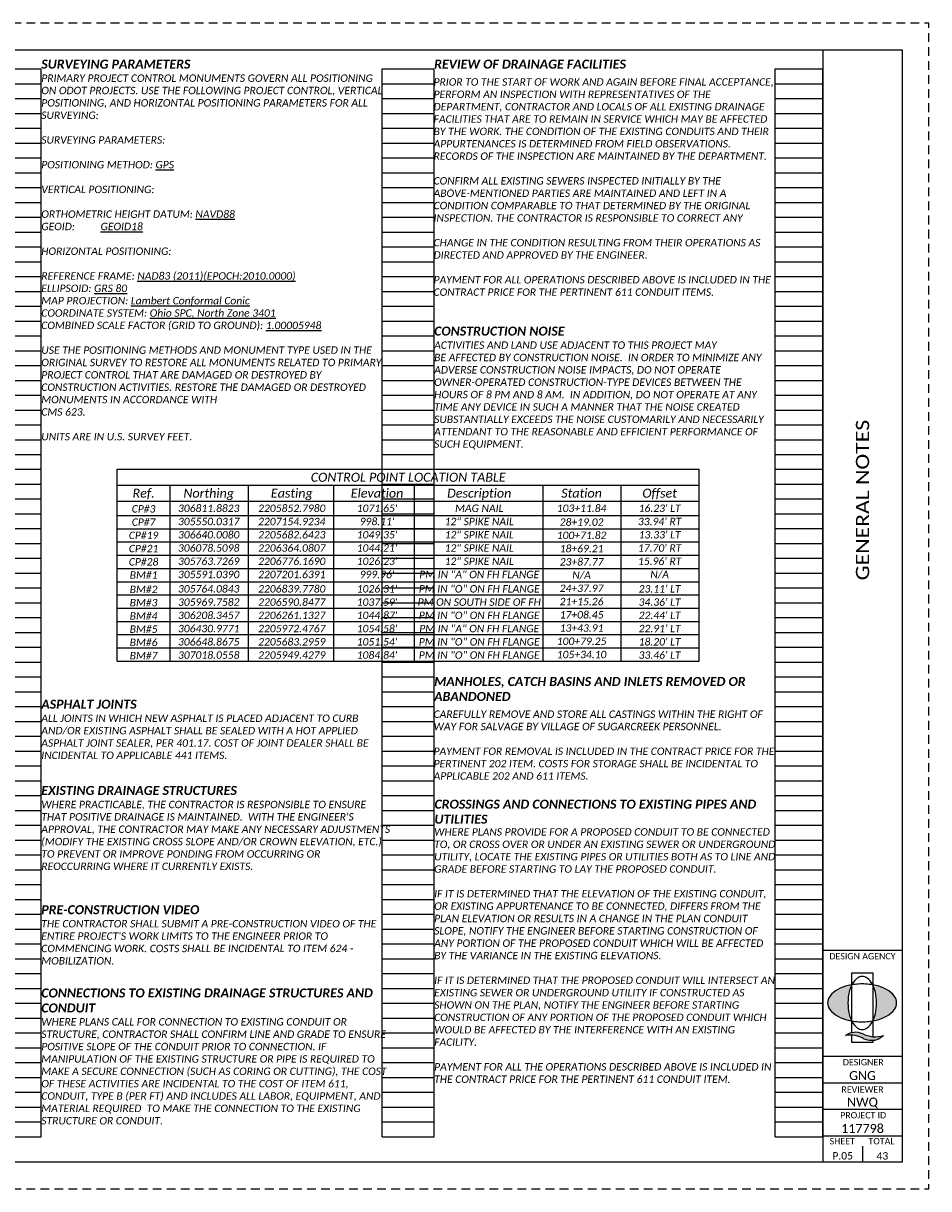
# Paper-space layout 'Layout1' of a CAD drawing. Header units: feet. Extents: x 0 to 34, y 0 to 22.
# Tile 2 of 2: x 16.9 to 34, y 0 to 22. Entities that reach past the tile are written whole.
import ezdxf
from ezdxf.enums import TextEntityAlignment as Align

# ---------------------------------------------------------------- set-up
doc = ezdxf.new("R2010")
doc.units = ezdxf.units.FT
doc.header["$MEASUREMENT"] = 0
doc.linetypes.add('OhDOT_USTN3', pattern=[0.22, 0.165, -0.055])
for name, color, linetype in [('SH_Border', 7, 'Continuous'), ('SH_Cut_Line', 7, 'OhDOT_USTN3'), ('SH_Data', 7, 'Continuous'), ('SH_Hatch', 14, 'Continuous'), ('SH_Text', 7, 'Continuous'), ('SH_TextM', 7, 'Continuous')]:
    doc.layers.add(name, color=color, linetype=linetype)
doc.styles.add('Font 70-Main Title', font='calibri.ttf', dxfattribs={"width": 1.15, "height": 0.25})
doc.styles.add('Slanted Normal (0.14) Font 31', font='calibrii.ttf', dxfattribs={"height": 0.14})
doc.styles.add('Slanted Sub-Title (0.17) Font 31', font='calibrii.ttf', dxfattribs={"height": 0.17})
doc.styles.add('Straight Minimum (0.12) Font 30', font='calibri.ttf', dxfattribs={"height": 0.12})
doc.styles.add('Straight-Normal', font='calibri.ttf', dxfattribs={"height": 0.14})
doc.styles.add('Straight-Sub Title', font='calibri.ttf', dxfattribs={"height": 0.17})

# ---------------------------------------------------------------- blocks, each defined once
blk = doc.blocks.new('4COL')
at = {"layer": 'Defpoints', "color": 3, "linetype": 'Continuous'}
for p, q in [((2, 0.98), (2, 21.14)), ((2, 21.14), (2.9, 21.14)), ((2.9, 0.98), (2.9, 21.14)), ((9.34, 0.98), (9.34, 21.14)), ((9.34, 21.14), (10.32, 21.14)), ((10.32, 0.98), (10.32, 21.14)), ((16.76, 0.98), (16.76, 21.14)), ((16.76, 21.14), (17.74, 21.14)), ((17.74, 0.98), (17.74, 21.14)), ((24.18, 0.98), (24.18, 21.14)), ((24.18, 21.14), (25.16, 21.14)), ((25.16, 0.98), (25.16, 21.14)), ((31.6, 0.98), (31.6, 21.14)), ((31.6, 21.14), (32.5, 21.14)), ((32.5, 0.98), (32.5, 21.14)), ((2, 20.86), (2.9, 20.86)), ((9.34, 20.86), (10.32, 20.86)), ((16.76, 20.86), (17.74, 20.86)), ((24.18, 20.86), (25.16, 20.86)), ((31.6, 20.86), (32.5, 20.86)), ((2, 20.58), (2.9, 20.58)), ((9.34, 20.58), (10.32, 20.58)), ((16.76, 20.58), (17.74, 20.58)), ((24.18, 20.58), (25.16, 20.58)), ((31.6, 20.58), (32.5, 20.58)), ((2, 20.3), (2.9, 20.3)), ((9.34, 20.3), (10.32, 20.3)), ((16.76, 20.3), (17.74, 20.3)), ((24.18, 20.3), (25.16, 20.3)), ((31.6, 20.3), (32.5, 20.3)), ((2, 20.02), (2.9, 20.02)), ((9.34, 20.02), (10.32, 20.02)), ((16.76, 20.02), (17.74, 20.02)), ((24.18, 20.02), (25.16, 20.02)), ((31.6, 20.02), (32.5, 20.02)), ((2, 19.74), (2.9, 19.74)), ((9.34, 19.74), (10.32, 19.74)), ((16.76, 19.74), (17.74, 19.74)), ((24.18, 19.74), (25.16, 19.74)), ((31.6, 19.74), (32.5, 19.74)), ((2, 19.46), (2.9, 19.46)), ((9.34, 19.46), (10.32, 19.46)), ((16.76, 19.46), (17.74, 19.46)), ((24.18, 19.46), (25.16, 19.46)), ((31.6, 19.46), (32.5, 19.46)), ((2, 19.18), (2.9, 19.18)), ((9.34, 19.18), (10.32, 19.18)), ((16.76, 19.18), (17.74, 19.18)), ((24.18, 19.18), (25.16, 19.18)), ((31.6, 19.18), (32.5, 19.18)), ((2, 18.9), (2.9, 18.9)), ((9.34, 18.9), (10.32, 18.9)), ((16.76, 18.9), (17.74, 18.9)), ((24.18, 18.9), (25.16, 18.9)), ((31.6, 18.9), (32.5, 18.9)), ((2, 18.62), (2.9, 18.62)), ((9.34, 18.62), (10.32, 18.62)), ((16.76, 18.62), (17.74, 18.62)), ((24.18, 18.62), (25.16, 18.62)), ((31.6, 18.62), (32.5, 18.62)), ((2, 18.34), (2.9, 18.34)), ((9.34, 18.34), (10.32, 18.34)), ((16.76, 18.34), (17.74, 18.34)), ((24.18, 18.34), (25.16, 18.34)), ((31.6, 18.34), (32.5, 18.34)), ((2, 18.06), (2.9, 18.06)), ((9.34, 18.06), (10.32, 18.06)), ((16.76, 18.06), (17.74, 18.06)), ((24.18, 18.06), (25.16, 18.06)), ((31.6, 18.06), (32.5, 18.06)), ((2, 17.78), (2.9, 17.78)), ((9.34, 17.78), (10.32, 17.78)), ((16.76, 17.78), (17.74, 17.78)), ((24.18, 17.78), (25.16, 17.78)), ((31.6, 17.78), (32.5, 17.78)), ((2, 17.5), (2.9, 17.5)), ((9.34, 17.5), (10.32, 17.5)), ((16.76, 17.5), (17.74, 17.5)), ((24.18, 17.5), (25.16, 17.5)), ((31.6, 17.5), (32.5, 17.5)), ((2, 17.22), (2.9, 17.22)), ((9.34, 17.22), (10.32, 17.22)), ((16.76, 17.22), (17.74, 17.22)), ((24.18, 17.22), (25.16, 17.22)), ((31.6, 17.22), (32.5, 17.22)), ((2, 16.94), (2.9, 16.94)), ((9.34, 16.94), (10.32, 16.94)), ((16.76, 16.94), (17.74, 16.94)), ((24.18, 16.94), (25.16, 16.94)), ((31.6, 16.94), (32.5, 16.94)), ((2, 16.66), (2.9, 16.66)), ((9.34, 16.66), (10.32, 16.66)), ((16.76, 16.66), (17.74, 16.66)), ((24.18, 16.66), (25.16, 16.66)), ((31.6, 16.66), (32.5, 16.66)), ((2, 16.38), (2.9, 16.38)), ((9.34, 16.38), (10.32, 16.38)), ((16.76, 16.38), (17.74, 16.38)), ((24.18, 16.38), (25.16, 16.38)), ((31.6, 16.38), (32.5, 16.38)), ((2, 16.1), (2.9, 16.1)), ((9.34, 16.1), (10.32, 16.1)), ((16.76, 16.1), (17.74, 16.1)), ((24.18, 16.1), (25.16, 16.1)), ((31.6, 16.1), (32.5, 16.1)), ((2, 15.82), (2.9, 15.82)), ((9.34, 15.82), (10.32, 15.82)), ((16.76, 15.82), (17.74, 15.82)), ((24.18, 15.82), (25.16, 15.82)), ((31.6, 15.82), (32.5, 15.82)), ((2, 15.54), (2.9, 15.54)), ((9.34, 15.54), (10.32, 15.54)), ((16.76, 15.54), (17.74, 15.54)), ((24.18, 15.54), (25.16, 15.54)), ((31.6, 15.54), (32.5, 15.54)), ((2, 15.26), (2.9, 15.26)), ((9.34, 15.26), (10.32, 15.26)), ((16.76, 15.26), (17.74, 15.26)), ((24.18, 15.26), (25.16, 15.26)), ((31.6, 15.26), (32.5, 15.26)), ((2, 14.98), (2.9, 14.98)), ((9.34, 14.98), (10.32, 14.98)), ((16.76, 14.98), (17.74, 14.98)), ((24.18, 14.98), (25.16, 14.98)), ((31.6, 14.98), (32.5, 14.98)), ((2, 14.7), (2.9, 14.7)), ((9.34, 14.7), (10.32, 14.7)), ((16.76, 14.7), (17.74, 14.7)), ((24.18, 14.7), (25.16, 14.7)), ((31.6, 14.7), (32.5, 14.7)), ((2, 14.42), (2.9, 14.42)), ((9.34, 14.42), (10.32, 14.42)), ((16.76, 14.42), (17.74, 14.42)), ((24.18, 14.42), (25.16, 14.42)), ((31.6, 14.42), (32.5, 14.42)), ((2, 14.14), (2.9, 14.14)), ((9.34, 14.14), (10.32, 14.14)), ((16.76, 14.14), (17.74, 14.14)), ((24.18, 14.14), (25.16, 14.14)), ((31.6, 14.14), (32.5, 14.14)), ((2, 13.86), (2.9, 13.86)), ((9.34, 13.86), (10.32, 13.86)), ((16.76, 13.86), (17.74, 13.86)), ((24.18, 13.86), (25.16, 13.86)), ((31.6, 13.86), (32.5, 13.86)), ((2, 13.58), (2.9, 13.58)), ((9.34, 13.58), (10.32, 13.58)), ((16.76, 13.58), (17.74, 13.58)), ((24.18, 13.58), (25.16, 13.58)), ((31.6, 13.58), (32.5, 13.58)), ((2, 13.3), (2.9, 13.3)), ((9.34, 13.3), (10.32, 13.3)), ((16.76, 13.3), (17.74, 13.3)), ((24.18, 13.3), (25.16, 13.3)), ((31.6, 13.3), (32.5, 13.3)), ((2, 13.02), (2.9, 13.02)), ((9.34, 13.02), (10.32, 13.02)), ((16.76, 13.02), (17.74, 13.02)), ((24.18, 13.02), (25.16, 13.02)), ((31.6, 13.02), (32.5, 13.02)), ((2, 12.74), (2.9, 12.74)), ((9.34, 12.74), (10.32, 12.74)), ((16.76, 12.74), (17.74, 12.74)), ((24.18, 12.74), (25.16, 12.74)), ((31.6, 12.74), (32.5, 12.74)), ((2, 12.46), (2.9, 12.46)), ((9.34, 12.46), (10.32, 12.46)), ((16.76, 12.46), (17.74, 12.46)), ((24.18, 12.46), (25.16, 12.46)), ((31.6, 12.46), (32.5, 12.46)), ((2, 12.18), (2.9, 12.18)), ((9.34, 12.18), (10.32, 12.18)), ((16.76, 12.18), (17.74, 12.18)), ((24.18, 12.18), (25.16, 12.18)), ((31.6, 12.18), (32.5, 12.18)), ((2, 11.9), (2.9, 11.9)), ((9.34, 11.9), (10.32, 11.9)), ((16.76, 11.9), (17.74, 11.9)), ((24.18, 11.9), (25.16, 11.9)), ((31.6, 11.9), (32.5, 11.9)), ((2, 11.62), (2.9, 11.62)), ((9.34, 11.62), (10.32, 11.62)), ((16.76, 11.62), (17.74, 11.62)), ((24.18, 11.62), (25.16, 11.62)), ((31.6, 11.62), (32.5, 11.62)), ((2, 11.34), (2.9, 11.34)), ((9.34, 11.34), (10.32, 11.34)), ((16.76, 11.34), (17.74, 11.34)), ((24.18, 11.34), (25.16, 11.34)), ((31.6, 11.34), (32.5, 11.34)), ((2, 11.06), (2.9, 11.06)), ((9.34, 11.06), (10.32, 11.06)), ((16.76, 11.06), (17.74, 11.06)), ((24.18, 11.06), (25.16, 11.06)), ((31.6, 11.06), (32.5, 11.06)), ((2, 10.78), (2.9, 10.78)), ((9.34, 10.78), (10.32, 10.78)), ((16.76, 10.78), (17.74, 10.78)), ((24.18, 10.78), (25.16, 10.78)), ((31.6, 10.78), (32.5, 10.78)), ((2, 10.5), (2.9, 10.5)), ((9.34, 10.5), (10.32, 10.5)), ((16.76, 10.5), (17.74, 10.5)), ((24.18, 10.5), (25.16, 10.5)), ((31.6, 10.5), (32.5, 10.5)), ((2, 10.22), (2.9, 10.22)), ((9.34, 10.22), (10.32, 10.22)), ((16.76, 10.22), (17.74, 10.22)), ((24.18, 10.22), (25.16, 10.22)), ((31.6, 10.22), (32.5, 10.22)), ((2, 9.94), (2.9, 9.94)), ((9.34, 9.94), (10.32, 9.94)), ((16.76, 9.94), (17.74, 9.94)), ((24.18, 9.94), (25.16, 9.94)), ((31.6, 9.94), (32.5, 9.94)), ((2, 9.66), (2.9, 9.66)), ((9.34, 9.66), (10.32, 9.66)), ((16.76, 9.66), (17.74, 9.66)), ((24.18, 9.66), (25.16, 9.66)), ((31.6, 9.66), (32.5, 9.66)), ((2, 9.38), (2.9, 9.38)), ((9.34, 9.38), (10.32, 9.38)), ((16.76, 9.38), (17.74, 9.38)), ((24.18, 9.38), (25.16, 9.38)), ((31.6, 9.38), (32.5, 9.38)), ((2, 9.1), (2.9, 9.1)), ((9.34, 9.1), (10.32, 9.1)), ((16.76, 9.1), (17.74, 9.1)), ((24.18, 9.1), (25.16, 9.1)), ((31.6, 9.1), (32.5, 9.1)), ((2, 8.82), (2.9, 8.82)), ((9.34, 8.82), (10.32, 8.82)), ((16.76, 8.82), (17.74, 8.82)), ((24.18, 8.82), (25.16, 8.82)), ((31.6, 8.82), (32.5, 8.82)), ((2, 8.54), (2.9, 8.54)), ((9.34, 8.54), (10.32, 8.54)), ((16.76, 8.54), (17.74, 8.54)), ((24.18, 8.54), (25.16, 8.54)), ((31.6, 8.54), (32.5, 8.54)), ((2, 8.26), (2.9, 8.26)), ((9.34, 8.26), (10.32, 8.26)), ((16.76, 8.26), (17.74, 8.26)), ((24.18, 8.26), (25.16, 8.26)), ((31.6, 8.26), (32.5, 8.26)), ((2, 7.98), (2.9, 7.98)), ((9.34, 7.98), (10.32, 7.98)), ((16.76, 7.98), (17.74, 7.98)), ((24.18, 7.98), (25.16, 7.98)), ((31.6, 7.98), (32.5, 7.98)), ((2, 7.7), (2.9, 7.7)), ((9.34, 7.7), (10.32, 7.7)), ((16.76, 7.7), (17.74, 7.7)), ((24.18, 7.7), (25.16, 7.7)), ((31.6, 7.7), (32.5, 7.7)), ((2, 7.42), (2.9, 7.42)), ((9.34, 7.42), (10.32, 7.42)), ((16.76, 7.42), (17.74, 7.42)), ((24.18, 7.42), (25.16, 7.42)), ((31.6, 7.42), (32.5, 7.42)), ((2, 7.14), (2.9, 7.14)), ((9.34, 7.14), (10.32, 7.14)), ((16.76, 7.14), (17.74, 7.14)), ((24.18, 7.14), (25.16, 7.14)), ((31.6, 7.14), (32.5, 7.14)), ((2, 6.86), (2.9, 6.86)), ((9.34, 6.86), (10.32, 6.86)), ((16.76, 6.86), (17.74, 6.86)), ((24.18, 6.86), (25.16, 6.86)), ((31.6, 6.86), (32.5, 6.86)), ((2, 6.58), (2.9, 6.58)), ((9.34, 6.58), (10.32, 6.58)), ((16.76, 6.58), (17.74, 6.58)), ((24.18, 6.58), (25.16, 6.58)), ((31.6, 6.58), (32.5, 6.58)), ((2, 6.3), (2.9, 6.3)), ((9.34, 6.3), (10.32, 6.3)), ((16.76, 6.3), (17.74, 6.3)), ((24.18, 6.3), (25.16, 6.3)), ((31.6, 6.3), (32.5, 6.3)), ((2, 6.02), (2.9, 6.02)), ((9.34, 6.02), (10.32, 6.02)), ((16.76, 6.02), (17.74, 6.02)), ((24.18, 6.02), (25.16, 6.02)), ((31.6, 6.02), (32.5, 6.02)), ((2, 5.74), (2.9, 5.74)), ((9.34, 5.74), (10.32, 5.74)), ((16.76, 5.74), (17.74, 5.74)), ((24.18, 5.74), (25.16, 5.74)), ((31.6, 5.74), (32.5, 5.74)), ((2, 5.46), (2.9, 5.46)), ((9.34, 5.46), (10.32, 5.46)), ((16.76, 5.46), (17.74, 5.46)), ((24.18, 5.46), (25.16, 5.46)), ((31.6, 5.46), (32.5, 5.46)), ((2, 5.18), (2.9, 5.18)), ((9.34, 5.18), (10.32, 5.18)), ((16.76, 5.18), (17.74, 5.18)), ((24.18, 5.18), (25.16, 5.18)), ((31.6, 5.18), (32.5, 5.18)), ((2, 4.9), (2.9, 4.9)), ((9.34, 4.9), (10.32, 4.9)), ((16.76, 4.9), (17.74, 4.9)), ((24.18, 4.9), (25.16, 4.9)), ((31.6, 4.9), (32.5, 4.9)), ((2, 4.62), (2.9, 4.62)), ((9.34, 4.62), (10.32, 4.62)), ((16.76, 4.62), (17.74, 4.62)), ((24.18, 4.62), (25.16, 4.62)), ((31.6, 4.62), (32.5, 4.62)), ((2, 4.34), (2.9, 4.34)), ((9.34, 4.34), (10.32, 4.34)), ((16.76, 4.34), (17.74, 4.34)), ((24.18, 4.34), (25.16, 4.34)), ((31.6, 4.34), (32.5, 4.34)), ((2, 4.06), (2.9, 4.06)), ((9.34, 4.06), (10.32, 4.06)), ((16.76, 4.06), (17.74, 4.06)), ((24.18, 4.06), (25.16, 4.06)), ((31.6, 4.06), (32.5, 4.06)), ((2, 3.78), (2.9, 3.78)), ((9.34, 3.78), (10.32, 3.78)), ((16.76, 3.78), (17.74, 3.78)), ((24.18, 3.78), (25.16, 3.78)), ((31.6, 3.78), (32.5, 3.78)), ((2, 3.5), (2.9, 3.5)), ((9.34, 3.5), (10.32, 3.5)), ((16.76, 3.5), (17.74, 3.5)), ((24.18, 3.5), (25.16, 3.5)), ((31.6, 3.5), (32.5, 3.5)), ((2, 3.22), (2.9, 3.22)), ((9.34, 3.22), (10.32, 3.22)), ((16.76, 3.22), (17.74, 3.22)), ((24.18, 3.22), (25.16, 3.22)), ((31.6, 3.22), (32.5, 3.22)), ((2, 2.94), (2.9, 2.94)), ((9.34, 2.94), (10.32, 2.94)), ((16.76, 2.94), (17.74, 2.94)), ((24.18, 2.94), (25.16, 2.94)), ((31.6, 2.94), (32.5, 2.94)), ((2, 2.66), (2.9, 2.66)), ((9.34, 2.66), (10.32, 2.66)), ((16.76, 2.66), (17.74, 2.66)), ((24.18, 2.66), (25.16, 2.66)), ((31.6, 2.66), (32.5, 2.66)), ((2, 2.38), (2.9, 2.38)), ((9.34, 2.38), (10.32, 2.38)), ((16.76, 2.38), (17.74, 2.38)), ((24.18, 2.38), (25.16, 2.38)), ((31.6, 2.38), (32.5, 2.38)), ((2, 2.1), (2.9, 2.1)), ((9.34, 2.1), (10.32, 2.1)), ((16.76, 2.1), (17.74, 2.1)), ((24.18, 2.1), (25.16, 2.1)), ((31.6, 2.1), (32.5, 2.1)), ((2, 1.82), (2.9, 1.82)), ((9.34, 1.82), (10.32, 1.82)), ((16.76, 1.82), (17.74, 1.82)), ((24.18, 1.82), (25.16, 1.82)), ((31.6, 1.82), (32.5, 1.82)), ((2, 1.54), (2.9, 1.54)), ((9.34, 1.54), (10.32, 1.54)), ((16.76, 1.54), (17.74, 1.54)), ((24.18, 1.54), (25.16, 1.54)), ((31.6, 1.54), (32.5, 1.54)), ((2, 1.26), (2.9, 1.26)), ((9.34, 1.26), (10.32, 1.26)), ((16.76, 1.26), (17.74, 1.26)), ((24.18, 1.26), (25.16, 1.26)), ((31.6, 1.26), (32.5, 1.26)), ((2, 0.98), (2.9, 0.98)), ((9.34, 0.98), (10.32, 0.98)), ((16.76, 0.98), (17.74, 0.98)), ((24.18, 0.98), (25.16, 0.98)), ((31.6, 0.98), (32.5, 0.98))]:
    blk.add_line(p, q, dxfattribs=at)
blk = doc.blocks.new('A$C1697e795')
at = {"layer": 'SH_Hatch'}
for points in [[(-0.1098, 0.0898, -0.0615), (-0.0881, 0.1507), (-0.0881, 0.1523, 0.014092), (-0.1171, 0.1465, 0.069705), (-0.2053, 0.1131, 0.105975), (-0.2716, 0.0557, 0.163104), (-0.29, 0.0008, 0.163049), (-0.2716, -0.0541, 0.105975), (-0.2053, -0.1115, 0.069705), (-0.1171, -0.145, 0.014089), (-0.0881, -0.1507, -0.061487), (-0.1098, -0.0898, -0.054987), (-0.1197, 0, -0.054987)], [(0.1108, 0.0898, 0.0615), (0.0891, 0.1507), (0.0891, 0.1523, -0.014092), (0.1182, 0.1465, -0.069705), (0.2063, 0.1131, -0.105975), (0.2727, 0.0557, -0.163104), (0.2911, 0.0008, -0.163049), (0.2727, -0.0541, -0.105975), (0.2063, -0.1115, -0.069705), (0.1182, -0.145, -0.014089), (0.0891, -0.1507, 0.061487), (0.1108, -0.0898, 0.054987), (0.1207, 0, 0.054987)], [(0.0015, -0.2566, 0.297692), (-0.1396, -0.2731, -0.180432), (0.0164, -0.3024, 0.32264), (0.179, -0.273, -0.20237)]]:
    blk.add_hatch(color=256, dxfattribs=at).paths.add_polyline_path(points)
at = {"layer": 'SH_TextM'}
for points in [[(0.1106, -0.0898, 0.054987), (0.1206, 0, 0.054987), (0.1106, 0.0898, 0.0688), (0.0854, 0.1575, 0.105699), (0.0418, 0.2087, 0.165247), (0.0004, 0.2228, 0.165247), (-0.0409, 0.2087, 0.105699), (-0.0845, 0.1575, 0.0688), (-0.1098, 0.0898, 0.054987), (-0.1197, 0, 0.054987), (-0.1098, -0.0898, 0.0688), (-0.0845, -0.1575, 0.105699), (-0.0409, -0.2087, 0.165247), (0.0004, -0.2228, 0.165247), (0.0418, -0.2087, 0.105699), (0.0854, -0.1575, 0.0688)], [(-0.2053, -0.1115, 0.069705), (-0.1171, -0.145, 0.055931), (-0.0006, -0.158, 0.055931), (0.1159, -0.145, 0.069705), (0.2041, -0.1115, 0.105975), (0.2705, -0.0541, 0.163076), (0.2889, 0.0008, 0.163076), (0.2705, 0.0557, 0.105975), (0.2041, 0.1131, 0.069705), (0.1159, 0.1465, 0.055931), (-0.0006, 0.1596, 0.055931), (-0.1171, 0.1465, 0.069705), (-0.2053, 0.1131, 0.105975), (-0.2716, 0.0557, 0.163076), (-0.29, 0.0008, 0.163076), (-0.2716, -0.0541, 0.105975)], [(0.0164, -0.3024, 0.180432), (-0.1396, -0.2731, -0.297692), (0.0015, -0.2566, 0.20237), (0.179, -0.273, -0.32264)]]:
    blk.add_lwpolyline(points, format="xyb", close=True, dxfattribs=at)
for points in [[(-0.0881, -0.2469), (-0.0881, 0.2529), (0.0891, 0.2529), (0.0891, -0.2828)], [(0.0891, -0.3157), (0.0891, -0.332), (-0.0881, -0.332), (-0.0881, -0.2701)]]:
    blk.add_lwpolyline(points, dxfattribs=at)

psp = doc.layouts.get("Layout1")

# ---------------------------------------------------------------- linework, layer by layer
at = {"layer": 'SH_Border', "linetype": 'Continuous', "flags": 128}
psp.add_lwpolyline([(0.5, 21.5), (33.5, 21.5), (33.5, 0.5), (0.5, 0.5), (0.5, 21.5)], close=True, dxfattribs=at)
for points in [[(32, 21.5), (32, 0.5)], [(32, 4.5), (33.5, 4.5)], [(32, 2.5), (33.5, 2.5)], [(32, 2), (33.5, 2)], [(32, 1.5), (33.5, 1.5)], [(32, 1), (33.5, 1)]]:
    psp.add_lwpolyline(points, dxfattribs=at)
at = {"layer": 'SH_Border'}
psp.add_lwpolyline([(32.75, 0.8), (32.75, 0.5)], dxfattribs=at)
at = {"layer": 'SH_Cut_Line', "color": 7, "linetype": 'OhDOT_USTN3', "flags": 128}
psp.add_lwpolyline([(0, 0), (34, 0), (34, 22), (0, 22), (0, 0)], close=True, dxfattribs=at)
at = {"layer": 'SH_Text', "color": 7, "linetype": 'Continuous'}
for p, q in [((18.672, 13.58), (29.668, 13.58)), ((18.672, 9.959), (18.672, 13.58)), ((29.668, 9.959), (29.668, 13.58)), ((18.672, 13.28), (29.668, 13.28)), ((19.672, 11.709), (19.672, 13.28)), ((19.672, 9.959), (19.672, 13.28)), ((21.153, 9.959), (21.153, 13.28)), ((22.762, 9.959), (22.762, 13.28)), ((24.287, 9.959), (24.287, 13.28)), ((26.719, 9.959), (26.719, 13.28)), ((28.194, 9.959), (28.194, 13.28)), ((18.672, 12.98), (29.668, 12.98)), ((18.672, 12.709), (29.668, 12.709)), ((18.672, 12.459), (29.668, 12.459)), ((18.672, 12.209), (29.668, 12.209)), ((18.672, 11.959), (29.668, 11.959)), ((18.672, 11.709), (29.668, 11.709)), ((18.672, 11.459), (29.668, 11.459)), ((18.672, 11.209), (29.668, 11.209)), ((18.672, 10.959), (29.668, 10.959)), ((18.672, 10.709), (29.668, 10.709)), ((18.672, 10.459), (29.668, 10.459)), ((18.672, 10.209), (29.668, 10.209)), ((18.672, 9.959), (29.668, 9.959))]:
    psp.add_line(p, q, dxfattribs=at)

# ---------------------------------------------------------------- block references
at = {"layer": 'SH_Border', "xscale": 2.25, "yscale": 2.25, "zscale": 2.25}
psp.add_blockref('A$C1697e795', (32.744, 3.506), dxfattribs=at)
at = {"layer": 'SH_Text'}
psp.add_blockref('4COL', (-0.5, 0), dxfattribs=at)

# ---------------------------------------------------------------- texts
at = {"layer": 'SH_Border', "char_height": 0.17, "attachment_point": 1, "style": 'Slanted Sub-Title (0.17) Font 31'}
for s, insert, width in [('{\\fCalibri|b1|i1|c0|p34;\\C4;SURVEYING PARAMETERS}', (17.24, 21.315), 6.44), ('{\\fCalibri|b1|i1|c0|p34;\\C4;REVIEW OF DRAINAGE FACILITIES}', (24.66, 21.315), 6.44), ('{\\fCalibri|b1|i1|c0|p34;\\C4;CONSTRUCTION NOISE}', (24.66, 16.275), 6.44), ('{\\fCalibri|b1|i1|c0|p34;\\C4;MANHOLES, CATCH BASINS AND INLETS REMOVED OR ABANDONED}', (24.66, 9.66), 6.44), ('{\\fCalibri|b1|i1|c0|p34;\\C4;ASPHALT JOINTS}', (17.24, 9.231), 6.44), ('{\\fCalibri|b1|i1|c0|p34;\\C4;EXISTING DRAINAGE STRUCTURES}', (17.24, 7.603), 6.44), ('{\\fCalibri|b1|i1|c0|p34;\\C4;CROSSINGS AND CONNECTIONS TO EXISTING PIPES AND \\PUTILITIES}', (24.666, 7.344), 7.4618), ('{\\fCalibri|b1|i1|c0|p34;\\C4;PRE-CONSTRUCTION VIDEO}', (17.24, 5.352), 6.44), ('{\\fCalibri|b1|i1|c0|p34;\\C4;CONNECTIONS TO EXISTING DRAINAGE STRUCTURES AND CONDUIT}', (17.24, 3.78), 6.44)]:
    psp.add_mtext(s, dxfattribs=dict(at, insert=insert, width=width))
at = {"layer": 'SH_Data', "style": 'Font 70-Main Title', "width": 1.15}
psp.add_text('GENERAL NOTES', height=0.25, rotation=90, dxfattribs=at).set_placement((32.75, 13), align=Align.MIDDLE_CENTER)
at = {"layer": 'SH_Data', "style": 'Straight-Sub Title'}
for s, p in [('GNG', (32.75, 2)), ('NWQ', (32.75, 1.5)), ('117798', (32.75, 1))]:
    psp.add_text(s, height=0.17, dxfattribs=at).set_placement(p, align=Align.BOTTOM_CENTER)
at = {"layer": 'SH_Data', "style": 'Straight-Normal'}
for s, p in [('P.05', (32.375, 0.551)), ('43', (33.125, 0.549))]:
    psp.add_text(s, height=0.14, dxfattribs=at).set_placement(p, align=Align.CENTER)
at = {"layer": 'SH_Data', "char_height": 0.12, "style": 'Straight Minimum (0.12) Font 30'}
for s, insert, width, attachment_point in [('DESIGN AGENCY', (32.124, 4.448), 1.94049, 1), ('DESIGNER', (32.378, 2.448), 1.0279, 1), ('REVIEWER', (32.75, 1.931), 1.0279, 2), ('PROJECT ID', (32.328, 1.447), 1.27835, 1), ('SHEET', (32.129, 0.957), 1.0279, 1), ('TOTAL', (32.862, 0.957), 1.0279, 1)]:
    psp.add_mtext(s, dxfattribs=dict(at, insert=insert, width=width, attachment_point=attachment_point))
at = {"layer": 'SH_Text', "linetype": 'Continuous'}
for s, height, style, p in [('CONTROL POINT LOCATION TABLE', 0.17, 'Slanted Sub-Title (0.17) Font 31', (24.17, 13.43)), ('Ref.', 0.17, 'Slanted Sub-Title (0.17) Font 31', (19.172, 13.13)), ('Northing', 0.17, 'Slanted Sub-Title (0.17) Font 31', (20.402, 13.13)), ('Easting', 0.17, 'Slanted Sub-Title (0.17) Font 31', (21.971, 13.13)), ('Elevation', 0.17, 'Slanted Sub-Title (0.17) Font 31', (23.581, 13.13)), ('Description', 0.17, 'Slanted Sub-Title (0.17) Font 31', (25.511, 13.13)), ('Station', 0.17, 'Slanted Sub-Title (0.17) Font 31', (27.444, 13.13)), ('Offset', 0.17, 'Slanted Sub-Title (0.17) Font 31', (28.918, 13.13)), ('CP#3', 0.14, 'Slanted Normal (0.14) Font 31', (19.172, 12.834)), ('306811.8823', 0.14, 'Slanted Normal (0.14) Font 31', (20.402, 12.845)), ('2205852.7980', 0.14, 'Slanted Normal (0.14) Font 31', (21.971, 12.845)), ("1071.65'", 0.14, 'Slanted Normal (0.14) Font 31', (23.581, 12.845)), ('MAG NAIL', 0.14, 'Slanted Normal (0.14) Font 31', (25.511, 12.845)), ('103+11.84', 0.14, 'Slanted Normal (0.14) Font 31', (27.444, 12.845)), ("16.23' LT", 0.14, 'Slanted Normal (0.14) Font 31', (28.918, 12.845)), ('CP#7', 0.14, 'Slanted Normal (0.14) Font 31', (19.172, 12.584)), ('305550.0317', 0.14, 'Slanted Normal (0.14) Font 31', (20.402, 12.595)), ('2207154.9234', 0.14, 'Slanted Normal (0.14) Font 31', (21.971, 12.595)), ("998.11'", 0.14, 'Slanted Normal (0.14) Font 31', (23.581, 12.595)), ('12" SPIKE NAIL', 0.14, 'Slanted Normal (0.14) Font 31', (25.511, 12.595)), ('28+19.02', 0.14, 'Slanted Normal (0.14) Font 31', (27.444, 12.584)), ("33.94' RT", 0.14, 'Slanted Normal (0.14) Font 31', (28.918, 12.595)), ('CP#19', 0.14, 'Slanted Normal (0.14) Font 31', (19.172, 12.334)), ('306640.0080', 0.14, 'Slanted Normal (0.14) Font 31', (20.402, 12.345)), ('2205682.6423', 0.14, 'Slanted Normal (0.14) Font 31', (21.971, 12.345)), ("1049.35'", 0.14, 'Slanted Normal (0.14) Font 31', (23.581, 12.345)), ('12" SPIKE NAIL', 0.14, 'Slanted Normal (0.14) Font 31', (25.511, 12.345)), ('100+71.82', 0.14, 'Slanted Normal (0.14) Font 31', (27.444, 12.334)), ("13.33' LT", 0.14, 'Slanted Normal (0.14) Font 31', (28.918, 12.345)), ('CP#21', 0.14, 'Slanted Normal (0.14) Font 31', (19.172, 12.084)), ('306078.5098', 0.14, 'Slanted Normal (0.14) Font 31', (20.402, 12.095)), ('2206364.0807', 0.14, 'Slanted Normal (0.14) Font 31', (21.971, 12.095)), ("1044.21'", 0.14, 'Slanted Normal (0.14) Font 31', (23.581, 12.095)), ('12" SPIKE NAIL', 0.14, 'Slanted Normal (0.14) Font 31', (25.511, 12.095)), ('18+69.21', 0.14, 'Slanted Normal (0.14) Font 31', (27.444, 12.084)), ("17.70' RT", 0.14, 'Slanted Normal (0.14) Font 31', (28.918, 12.095)), ('CP#28', 0.14, 'Slanted Normal (0.14) Font 31', (19.172, 11.834)), ('305763.7269', 0.14, 'Slanted Normal (0.14) Font 31', (20.402, 11.845)), ('2206776.1690', 0.14, 'Slanted Normal (0.14) Font 31', (21.971, 11.845)), ("1026.23'", 0.14, 'Slanted Normal (0.14) Font 31', (23.581, 11.845)), ('12" SPIKE NAIL', 0.14, 'Slanted Normal (0.14) Font 31', (25.511, 11.845)), ('23+87.77', 0.14, 'Slanted Normal (0.14) Font 31', (27.444, 11.834)), ("15.96' RT", 0.14, 'Slanted Normal (0.14) Font 31', (28.918, 11.845)), ('305591.0390', 0.14, 'Slanted Normal (0.14) Font 31', (20.402, 11.595)), ('2207201.6391', 0.14, 'Slanted Normal (0.14) Font 31', (21.971, 11.595)), ("999.96'", 0.14, 'Slanted Normal (0.14) Font 31', (23.581, 11.595)), ('PM IN "A" ON FH FLANGE', 0.14, 'Slanted Normal (0.14) Font 31', (25.511, 11.595)), ('N/A', 0.14, 'Slanted Normal (0.14) Font 31', (27.444, 11.584)), ('N/A', 0.14, 'Slanted Normal (0.14) Font 31', (28.918, 11.595)), ('BM#1', 0.14, 'Slanted Normal (0.14) Font 31', (19.172, 11.584)), ('BM#2', 0.14, 'Slanted Normal (0.14) Font 31', (19.172, 11.313)), ('305764.0843', 0.14, 'Slanted Normal (0.14) Font 31', (20.402, 11.324)), ('2206839.7780', 0.14, 'Slanted Normal (0.14) Font 31', (21.971, 11.324)), ("1026.31'", 0.14, 'Slanted Normal (0.14) Font 31', (23.581, 11.324)), ('PM IN "O" ON FH FLANGE', 0.14, 'Slanted Normal (0.14) Font 31', (25.511, 11.324)), ('24+37.97', 0.14, 'Slanted Normal (0.14) Font 31', (27.444, 11.334)), ("23.11' LT", 0.14, 'Slanted Normal (0.14) Font 31', (28.918, 11.324)), ('BM#3', 0.14, 'Slanted Normal (0.14) Font 31', (19.172, 11.063)), ('305969.7582', 0.14, 'Slanted Normal (0.14) Font 31', (20.402, 11.074)), ('2206590.8477', 0.14, 'Slanted Normal (0.14) Font 31', (21.971, 11.074)), ("1037.59'", 0.14, 'Slanted Normal (0.14) Font 31', (23.581, 11.074)), ('PM ON SOUTH SIDE OF FH', 0.14, 'Slanted Normal (0.14) Font 31', (25.511, 11.074)), ('21+15.26', 0.14, 'Slanted Normal (0.14) Font 31', (27.444, 11.084)), ("34.36' LT", 0.14, 'Slanted Normal (0.14) Font 31', (28.918, 11.074)), ('BM#4', 0.14, 'Slanted Normal (0.14) Font 31', (19.172, 10.813)), ('306208.3457', 0.14, 'Slanted Normal (0.14) Font 31', (20.402, 10.824)), ('2206261.1327', 0.14, 'Slanted Normal (0.14) Font 31', (21.971, 10.824)), ("1044.87'", 0.14, 'Slanted Normal (0.14) Font 31', (23.581, 10.824)), ('PM IN "O" ON FH FLANGE', 0.14, 'Slanted Normal (0.14) Font 31', (25.511, 10.824)), ('17+08.45', 0.14, 'Slanted Normal (0.14) Font 31', (27.444, 10.834)), ("22.44' LT", 0.14, 'Slanted Normal (0.14) Font 31', (28.918, 10.824)), ('BM#5', 0.14, 'Slanted Normal (0.14) Font 31', (19.172, 10.563)), ('306430.9771', 0.14, 'Slanted Normal (0.14) Font 31', (20.402, 10.574)), ('2205972.4767', 0.14, 'Slanted Normal (0.14) Font 31', (21.971, 10.574)), ("1054.58'", 0.14, 'Slanted Normal (0.14) Font 31', (23.581, 10.574)), ('PM IN "A" ON FH FLANGE', 0.14, 'Slanted Normal (0.14) Font 31', (25.511, 10.574)), ('13+43.91', 0.14, 'Slanted Normal (0.14) Font 31', (27.444, 10.584)), ("22.91' LT", 0.14, 'Slanted Normal (0.14) Font 31', (28.918, 10.574)), ('BM#6', 0.14, 'Slanted Normal (0.14) Font 31', (19.172, 10.313)), ('306648.8675', 0.14, 'Slanted Normal (0.14) Font 31', (20.402, 10.324)), ('2205683.2959', 0.14, 'Slanted Normal (0.14) Font 31', (21.971, 10.324)), ("1051.54'", 0.14, 'Slanted Normal (0.14) Font 31', (23.581, 10.324)), ('PM IN "O" ON FH FLANGE', 0.14, 'Slanted Normal (0.14) Font 31', (25.511, 10.324)), ('100+79.25', 0.14, 'Slanted Normal (0.14) Font 31', (27.444, 10.334)), ("18.20' LT", 0.14, 'Slanted Normal (0.14) Font 31', (28.918, 10.324)), ('BM#7', 0.14, 'Slanted Normal (0.14) Font 31', (19.172, 10.063)), ('307018.0558', 0.14, 'Slanted Normal (0.14) Font 31', (20.402, 10.074)), ('2205949.4279', 0.14, 'Slanted Normal (0.14) Font 31', (21.971, 10.074)), ("1084.84'", 0.14, 'Slanted Normal (0.14) Font 31', (23.581, 10.074)), ('PM IN "O" ON FH FLANGE', 0.14, 'Slanted Normal (0.14) Font 31', (25.511, 10.074)), ('105+34.10', 0.14, 'Slanted Normal (0.14) Font 31', (27.444, 10.084)), ("33.46' LT", 0.14, 'Slanted Normal (0.14) Font 31', (28.918, 10.074))]:
    psp.add_text(s, height=height, dxfattribs=dict(at, style=style)).set_placement(p, align=Align.MIDDLE_CENTER)
at = {"layer": 'SH_Text', "char_height": 0.14, "attachment_point": 1, "style": 'Slanted Normal (0.14) Font 31'}
for s, insert, width in [('PRIMARY PROJECT CONTROL MONUMENTS GOVERN ALL POSITIONING ON ODOT PROJECTS. USE THE FOLLOWING PROJECT CONTROL, VERTICAL POSITIONING, AND HORIZONTAL POSITIONING PARAMETERS FOR ALL SURVEYING:\\P\\PSURVEYING PARAMETERS:\\P\\PPOSITIONING METHOD: {\\LGPS\\P}\\PVERTICAL POSITIONING:\\P\\PORTHOMETRIC HEIGHT DATUM: {\\LNAVD88}\\PGEOID:^I{\\LGEOID18}\\P\\PHORIZONTAL POSITIONING:\\P\\PREFERENCE FRAME: {\\LNAD83 (2011)(EPOCH:2010.0000)\\P}ELLIPSOID: {\\LGRS 80}\\PMAP PROJECTION: {\\LLambert Conformal Conic}\\PCOORDINATE SYSTEM: {\\LOhio SPC, North Zone 3401}\\PCOMBINED SCALE FACTOR (GRID TO GROUND): {\\L1.00005948\\P}\\PUSE THE POSITIONING METHODS AND MONUMENT TYPE USED IN THE ORIGINAL SURVEY TO RESTORE ALL MONUMENTS RELATED TO PRIMARY PROJECT CONTROL THAT ARE DAMAGED OR DESTROYED BY CONSTRUCTION ACTIVITIES. RESTORE THE DAMAGED OR DESTROYED MONUMENTS IN ACCORDANCE WITH\\PCMS 623.\\P\\PUNITS ARE IN U.S. SURVEY FEET.', (17.24, 21.035), 6.44), ('\\pxt7,r45;PRIOR TO THE START OF WORK AND AGAIN BEFORE FINAL ACCEPTANCE, PERFORM AN INSPECTION WITH REPRESENTATIVES OF THE DEPARTMENT, CONTRACTOR AND LOCALS OF ALL EXISTING DRAINAGE FACILITIES THAT ARE TO REMAIN IN SERVICE WHICH MAY BE AFFECTED BY THE WORK. THE CONDITION OF THE EXISTING CONDUITS AND THEIR APPURTENANCES IS DETERMINED FROM FIELD OBSERVATIONS. RECORDS OF THE INSPECTION ARE MAINTAINED BY THE DEPARTMENT.\\P\\PCONFIRM ALL EXISTING SEWERS INSPECTED INITIALLY BY THE ABOVE-MENTIONED PARTIES ARE MAINTAINED AND LEFT IN A CONDITION COMPARABLE TO THAT DETERMINED BY THE ORIGINAL INSPECTION. THE CONTRACTOR IS RESPONSIBLE TO CORRECT ANY \\P\\P\\ptz;CHANGE IN THE CONDITION RESULTING FROM THEIR OPERATIONS AS DIRECTED AND APPROVED BY THE ENGINEER.\\P\\pt7,r45;\\PPAYMENT FOR ALL OPERATIONS DESCRIBED ABOVE IS INCLUDED IN THE CONTRACT PRICE FOR THE PERTINENT 611 CONDUIT ITEMS.', (24.649, 20.963), 6.44), ('ACTIVITIES AND LAND USE ADJACENT TO THIS PROJECT MAY\\PBE AFFECTED BY CONSTRUCTION NOISE.  IN ORDER TO MINIMIZE ANY ADVERSE CONSTRUCTION NOISE IMPACTS, DO NOT OPERATE  OWNER-OPERATED CONSTRUCTION-TYPE DEVICES BETWEEN THE HOURS OF 8 PM AND 8 AM.  IN ADDITION, DO NOT OPERATE AT ANY TIME ANY DEVICE IN SUCH A MANNER THAT THE NOISE CREATED SUBSTANTIALLY EXCEEDS THE NOISE CUSTOMARILY AND NECESSARILY ATTENDANT TO THE REASONABLE AND EFFICIENT PERFORMANCE OF SUCH EQUIPMENT.', (24.66, 15.995), 6.4043), ('\\pxt7,r45;CAREFULLY REMOVE AND STORE ALL CASTINGS WITHIN THE RIGHT OF WAY FOR SALVAGE BY VILLAGE OF SUGARCREEK PERSONNEL.\\P\\PPAYMENT FOR REMOVAL IS INCLUDED IN THE CONTRACT PRICE FOR THE PERTINENT 202 ITEM. COSTS FOR STORAGE SHALL BE INCIDENTAL TO APPLICABLE 202 AND 611 ITEMS.', (24.649, 9.028), 6.44), ('ALL JOINTS IN WHICH NEW ASPHALT IS PLACED ADJACENT TO CURB AND/OR EXISTING ASPHALT SHALL BE SEALED WITH A HOT APPLIED ASPHALT JOINT SEALER, PER 401.17. COST OF JOINT DEALER SHALL BE INCIDENTAL TO APPLICABLE 441 ITEMS.', (17.24, 8.951), 6.44), ("WHERE PRACTICABLE, THE CONTRACTOR IS RESPONSIBLE TO ENSURE THAT POSITIVE DRAINAGE IS MAINTAINED.  WITH THE ENGINEER'S APPROVAL, THE CONTRACTOR MAY MAKE ANY NECESSARY ADJUSTMENTS (MODIFY THE EXISTING CROSS SLOPE AND/OR CROWN ELEVATION, ETC.) TO PREVENT OR IMPROVE PONDING FROM OCCURRING OR REOCCURRING WHERE IT CURRENTLY EXISTS.", (17.24, 7.323), 6.57828), ('\\pxtr45;WHERE PLANS PROVIDE FOR A PROPOSED CONDUIT TO BE CONNECTED TO, OR CROSS OVER OR UNDER AN EXISTING SEWER OR UNDERGROUND UTILITY, LOCATE THE EXISTING PIPES OR UTILITIES BOTH AS TO LINE AND GRADE BEFORE STARTING TO LAY THE PROPOSED CONDUIT.\\P\\PIF IT IS DETERMINED THAT THE ELEVATION OF THE EXISTING CONDUIT, OR EXISTING APPURTENANCE TO BE CONNECTED, DIFFERS FROM THE PLAN ELEVATION OR RESULTS IN A CHANGE IN THE PLAN CONDUIT SLOPE, NOTIFY THE ENGINEER BEFORE STARTING CONSTRUCTION OF ANY PORTION OF THE PROPOSED CONDUIT WHICH WILL BE AFFECTED BY THE VARIANCE IN THE EXISTING ELEVATIONS.\\P\\PIF IT IS DETERMINED THAT THE PROPOSED CONDUIT WILL INTERSECT AN EXISTING SEWER OR UNDERGROUND UTILITY IF CONSTRUCTED AS SHOWN ON THE PLAN, NOTIFY THE ENGINEER BEFORE STARTING CONSTRUCTION OF ANY PORTION OF THE PROPOSED CONDUIT WHICH WOULD BE AFFECTED BY THE INTERFERENCE WITH AN EXISTING FACILITY.\\P\\PPAYMENT FOR ALL THE OPERATIONS DESCRIBED ABOVE IS INCLUDED IN THE CONTRACT PRICE FOR THE PERTINENT 611 CONDUIT ITEM.', (24.66, 6.805), 6.44), ("THE CONTRACTOR SHALL SUBMIT A PRE-CONSTRUCTION VIDEO OF THE ENTIRE PROJECT'S WORK LIMITS TO THE ENGINEER PRIOR TO COMMENCING WORK. COSTS SHALL BE INCIDENTAL TO ITEM 624 - MOBILIZATION.", (17.24, 5.072), 6.44), ('WHERE PLANS CALL FOR CONNECTION TO EXISTING CONDUIT OR STRUCTURE, CONTRACTOR SHALL CONFIRM LINE AND GRADE TO ENSURE POSITIVE SLOPE OF THE CONDUIT PRIOR TO CONNECTION. IF MANIPULATION OF THE EXISTING STRUCTURE OR PIPE IS REQUIRED TO MAKE A SECURE CONNECTION (SUCH AS CORING OR CUTTING), THE COST OF THESE ACTIVITIES ARE INCIDENTAL TO THE COST OF ITEM 611, CONDUIT, TYPE B (PER FT) AND INCLUDES ALL LABOR, EQUIPMENT, AND MATERIAL REQUIRED  TO MAKE THE CONNECTION TO THE EXISTING STRUCTURE OR CONDUIT.', (17.24, 3.22), 6.57828)]:
    psp.add_mtext(s, dxfattribs=dict(at, insert=insert, width=width))

doc.saveas('drawing.dxf')
